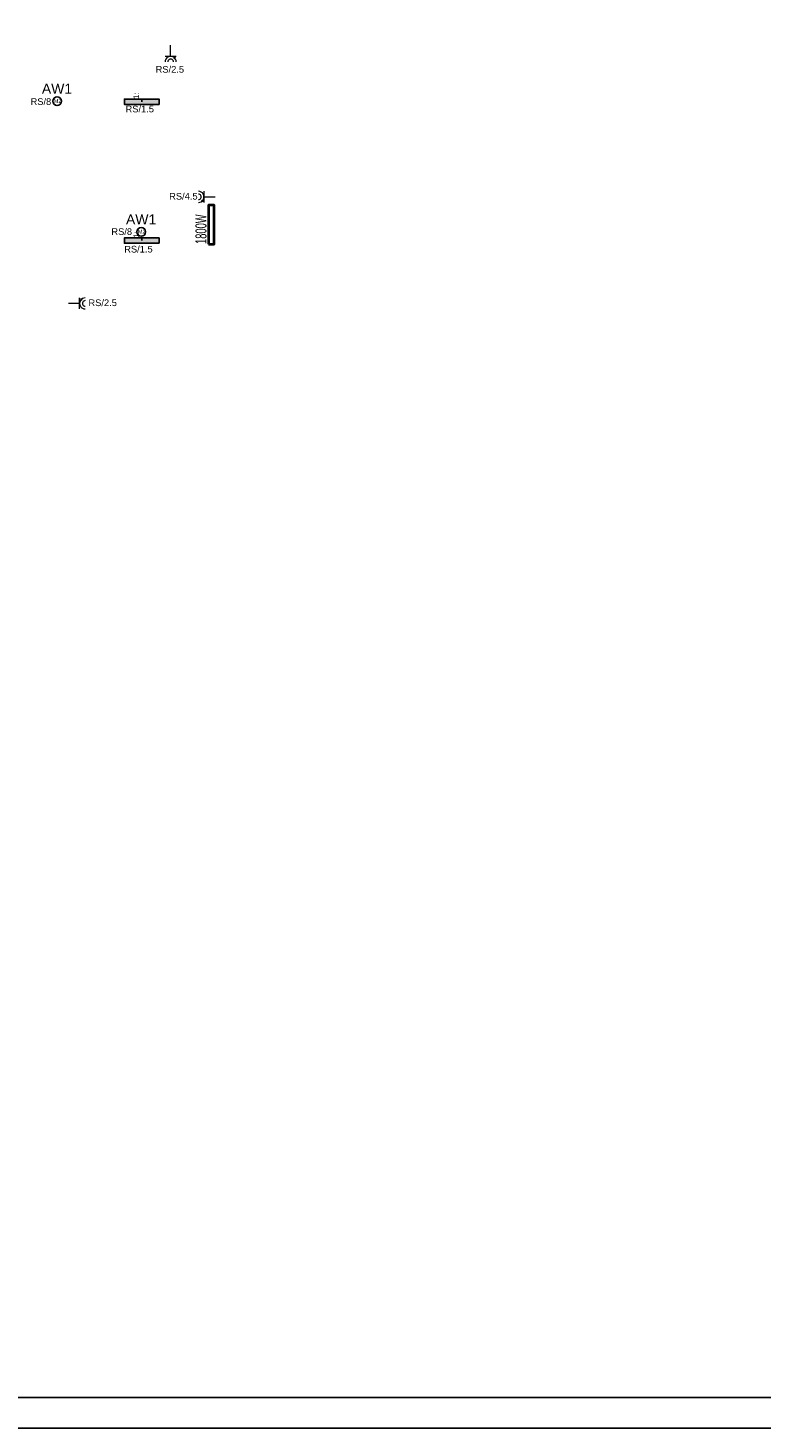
# Model space of a CAD drawing. Header units: millimetres. Extents: x -14609 to 44937, y 52278 to 67558.
# Tile 7 of 48: x 29585 to 30906, y 52702 to 55223. Entities that reach past the tile are written whole.
import ezdxf
from ezdxf.enums import TextEntityAlignment as Align

# ---------------------------------------------------------------- set-up
doc = ezdxf.new("R2010")
doc.units = ezdxf.units.MM
doc.linetypes.add('ArcadiaLine2077533452649863992', pattern=[0])
doc.layers.add('% c.o. grzejniki', color=42, linetype='Continuous', lineweight=40)
doc.layers.add('IE_Gniazda', color=7, linetype='Continuous', lineweight=25, true_color=0xff2300)
doc.layers.add('IE_Ośw.', color=7, linetype='Continuous', lineweight=25, true_color=0x0e518d)
for name, color, linetype in [('Oświetlenie awaryjne', 1, 'Continuous'), ('rexp_Lum_Labels', 7, 'Continuous'), ('rexp_Oprawy', 7, 'Continuous')]:
    doc.layers.add(name, color=color, linetype=linetype)
doc.styles.add('Malanow_1_100', font='isocpeur.ttf')
doc.styles.add('MB_Elektryka', font='arial.ttf')
doc.styles.get("Standard").update_dxf_attribs({"font": 'arial.ttf'})
doc.styles.add('styl tekstu_1-100', font='arial.ttf', dxfattribs={"width": 0.8, "height": 20})

# ---------------------------------------------------------------- blocks, each defined once
blk = doc.blocks.new('*U8')
at = {"color": 0, "linetype": 'ArcadiaLine2077533452649863992', "lineweight": 18}
for p, q in [((20, 0), (0, 0)), ((20, -10), (20, 10)), ((24.3, 5.7), (21.5, 8.5))]:
    blk.add_line(p, q, dxfattribs=at)
for major_axis in [(10, 0), (5, 0)]:
    blk.add_ellipse((30, 0), major_axis=major_axis, ratio=1, start_param=1.570796, end_param=4.712389, dxfattribs=at)
blk = doc.blocks.new('*U4')
at = {"color": 0, "linetype": 'ArcadiaLine2077533452649863992', "lineweight": 18}
for p, q in [((0, -20), (0, 0)), ((-10, -20), (10, -20)), ((5.7, -24.3), (8.5, -21.5))]:
    blk.add_line(p, q, dxfattribs=at)
for major_axis in [(0, -10), (0, -5)]:
    blk.add_ellipse((0, -30), major_axis=major_axis, ratio=1, start_param=1.570796, end_param=4.712389, dxfattribs=at)
blk = doc.blocks.new('*U5')
at = {"color": 0, "linetype": 'ArcadiaLine2077533452649863992', "lineweight": 18}
for p, q in [((-20, 10), (-20, -10)), ((-20, 0), (0, 0)), ((-24.3, -5.7), (-21.5, -8.5))]:
    blk.add_line(p, q, dxfattribs=at)
for major_axis in [(-10, 0), (-5, 0)]:
    blk.add_ellipse((-30, 0), major_axis=major_axis, ratio=1, start_param=1.570796, end_param=4.712389, dxfattribs=at)
blk = doc.blocks.new('*U67')
for points in [[(0, 0), (-6400, 0), (-6400, 4200), (0, 4200)], [(-55, 55), (-6200, 55), (-6200, 4145), (-55, 4145)]]:
    blk.add_lwpolyline(points, close=True)
blk = doc.blocks.new('rexp_lib_l_5')
at = {"layer": 'rexp_Oprawy', "true_color": 0xffff00}
blk.add_hatch(color=2, dxfattribs=at).paths.add_polyline_path([(-4.75, -31.25), (4.75, -31.25), (4.75, 31.25), (-4.75, 31.25)])
at = {"layer": 'rexp_Oprawy', "color": 2, "true_color": 0xffff00}
blk.add_lwpolyline([(-4.75, -31.25), (4.75, -31.25), (4.75, 31.25), (-4.75, 31.25)], close=True, dxfattribs=at)
at = {"layer": 'rexp_Oprawy', "color": 7}
blk.add_lwpolyline([(-4.75, -31.25), (4.75, -31.25), (4.75, 31.25), (-4.75, 31.25)], close=True, dxfattribs=at)
blk.add_lwpolyline([(0, 0), (4.75, 0)], dxfattribs=at)
at = {"layer": 'rexp_Lum_Labels', "flags": 8}
blk.add_attdef('Label', (5, 5), '', height=10, dxfattribs=at)
blk = doc.blocks.new('*U48')
at = {"layer": 'Oświetlenie awaryjne'}
h = blk.add_hatch(color=256, dxfattribs=at)
h.paths.add_polyline_path([(-9, 0, 1), (9, 0, 1)])
h.paths.add_polyline_path([(7.9, 0, -1), (-7.9, 0, -1)], flags=16)
blk.add_circle((0, 0), 7.88, dxfattribs=at)
at = {"layer": 'Oświetlenie awaryjne', "attachment_point": 1, "style": 'Malanow_1_100'}
for s, insert, char_height in [('{\\fArial|b0|i0|c238|p34;AW1}', (-27.5, 31.5), 18), ('{\\fArial|b0|i0|c238|p34;M2}', (-5.9, 3.9), 7)]:
    blk.add_mtext_dynamic_manual_height_columns(s, width=42.979, gutter_width=669.5, heights=[0], dxfattribs=dict(at, insert=insert, char_height=char_height))

msp = doc.modelspace()

# ---------------------------------------------------------------- linework, layer by layer
at = {"layer": '% c.o. grzejniki'}
msp.add_lwpolyline([(29910.5, 54834.4), (29920.5, 54834.4), (29920.5, 54904.4), (29910.5, 54904.4)], close=True, dxfattribs=at)

# ---------------------------------------------------------------- block references
msp.add_blockref('*U67', (32226.2, 52702.4))
at = {"layer": 'IE_Gniazda'}
for name, p in [('*U4', (29842.2, 55192.5)), ('*U5', (29922.2, 54919.4)), ('*U8', (29658.2, 54727.5))]:
    msp.add_blockref(name, p, dxfattribs=at)
at = {"layer": 'Oświetlenie awaryjne'}
for p in [(29637.7, 55091.7), (29789.2, 54856.3)]:
    msp.add_blockref('*U48', p, dxfattribs=at)
at = {"layer": 'rexp_Oprawy'}
ref = msp.add_blockref('rexp_lib_l_5', (29790.2, 55090.6, 220), dxfattribs=dict(at, rotation=90.00000000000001))
ref.add_attrib('Label', '1:', (29785.2, 55095.6, 220), dxfattribs={"layer": 'rexp_Lum_Labels', "height": 10, "rotation": 90})
ref = msp.add_blockref('rexp_lib_l_5', (29790.2, 54840.6, 220), dxfattribs=dict(at, rotation=90.00000000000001))
ref.add_attrib('Label', '1:', (29785.2, 54845.6, 220), dxfattribs={"layer": 'rexp_Lum_Labels', "height": 10, "rotation": 90})

# ---------------------------------------------------------------- texts
at = {"layer": '% c.o. grzejniki', "style": 'styl tekstu_1-100', "width": 0.6}
msp.add_text('1800W', height=20, rotation=90, dxfattribs=at).set_placement((29896.7, 54861.2), align=Align.MIDDLE)
at = {"layer": 'IE_Gniazda', "char_height": 12, "width": 196.556, "attachment_point": 1, "style": 'MB_Elektryka'}
for s, insert in [('RS/2.5', (29815.1, 55155)), ('RS/4.5', (29839.5, 54926.5)), ('RS/2.5', (29694.1, 54734.7))]:
    msp.add_mtext(s, dxfattribs=dict(at, insert=insert))
at = {"layer": 'IE_Ośw.', "char_height": 12, "width": 196.556, "attachment_point": 1, "style": 'MB_Elektryka'}
for s, insert in [('RS/8', (29589.8, 55097)), ('RS/1.5', (29760.9, 55083.6)), ('RS/8', (29735.4, 54862.8)), ('RS/1.5', (29758.5, 54831.2))]:
    msp.add_mtext(s, dxfattribs=dict(at, insert=insert))

doc.saveas('drawing.dxf')
